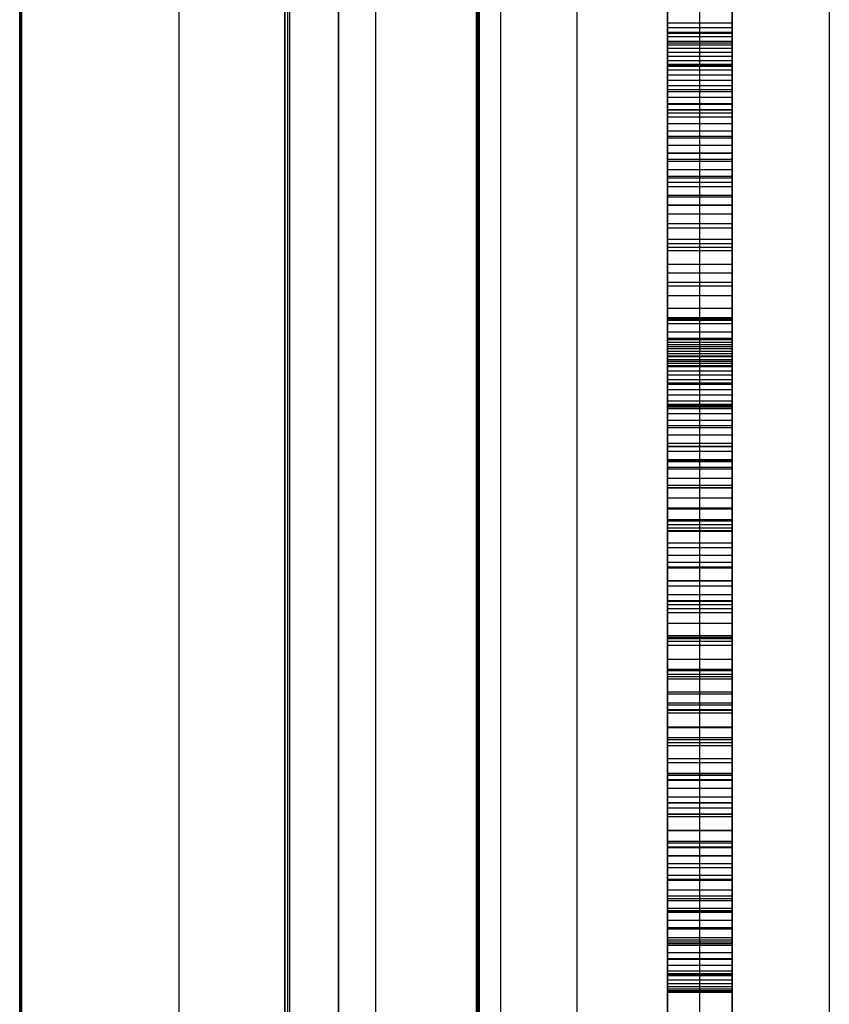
# Model space of a CAD drawing. Header units: millimetres. Extents: x -15 to 7, y 1 to 148.
# Tile 237 of 256: x 4.84 to 7.35, y 80.15 to 83.18. Entities that reach past the tile are written whole.
import ezdxf

# ---------------------------------------------------------------- set-up
doc = ezdxf.new("R2010")
doc.units = ezdxf.units.MM
doc.header["$MEASUREMENT"] = 0
doc.layers.add('Default', color=7, linetype='Continuous', true_color=0x000000)

msp = doc.modelspace()

# ---------------------------------------------------------------- linework, layer by layer
at = {"layer": 'Default', "color": 254, "true_color": 0xcad1ee}
for points in [[(4.845, 135.6283), (4.845, 26.5854)], [(7.045, 107.8518), (7.045, 72.1028)], [(5.945, 72.1316), (5.945, 107.823)], [(4.845, 107.7942), (4.845, 72.1604)], [(6.5659, 8.202), (6.5659, 103.3447)], [(7.345, 103.3447), (7.345, 8.202)], [(6.2552, 10.8888), (6.2552, 101.0968)], [(6.2552, 101.0968), (6.2552, 73.1907)], [(6.2596, 101.0968), (6.2596, 10.8888)], [(6.2596, 101.0968), (6.2596, 73.1776)], [(6.2639, 10.8888), (6.2639, 101.0968)], [(6.2639, 101.0968), (6.2639, 73.1645)], [(6.3296, 101.0968), (6.3296, 10.8888)], [(6.3296, 101.0968), (6.3296, 10.8888)], [(6.3296, 101.0968), (6.3296, 10.8888)], [(5.6639, 100.3968), (5.6639, 11.5888)], [(5.6639, 73.1488), (5.6639, 100.3968)], [(5.6718, 100.3968), (5.6718, 11.5888)], [(5.6718, 100.3968), (5.6718, 73.1567)], [(5.6796, 11.5888), (5.6796, 100.3968)], [(5.6796, 73.1645), (5.6796, 100.3968)], [(5.8296, 100.3968), (5.8296, 11.5888)], [(5.8296, 11.5888), (5.8296, 100.3968)], [(5.8296, 100.3968), (5.8296, 11.5888)], [(5.8296, 100.3968), (5.8296, 11.5888)], [(6.845, 91.1051), (6.845, 77.6904)], [(6.945, 77.6904), (6.945, 91.1051)], [(7.045, 91.1051), (7.045, 77.6904)], [(5.8296, 89.2331), (5.8296, 75.6805)], [(4.845, 75.7149), (4.845, 89.1987)], [(5.3373, 75.6977), (5.3373, 89.2159)], [(6.845, 78.4858), (6.845, 87.8847)], [(6.845, 78.4858), (6.845, 87.8847)], [(7.045, 80.2095), (7.045, 86.1632)], [(7.045, 77.6904), (7.045, 86.0262)], [(6.845, 82.0562), (6.845, 83.9857)], [(6.845, 83.1739), (7.045, 83.1739)], [(6.845, 83.1598), (7.045, 83.1598)], [(6.845, 83.1457), (7.045, 83.1457)], [(6.845, 83.1426), (7.045, 83.1426)], [(7.045, 83.1316), (6.845, 83.1316)], [(6.845, 83.1174), (7.045, 83.1174)], [(7.045, 83.1116), (6.845, 83.1116)], [(7.045, 83.1116), (6.845, 83.1116)], [(6.845, 83.1066), (7.045, 83.1066)], [(6.845, 83.0958), (7.045, 83.0958)], [(6.845, 83.0836), (7.045, 83.0836)], [(6.845, 83.0713), (7.045, 83.0713)], [(6.845, 83.0576), (7.045, 83.0576)], [(7.045, 83.0456), (6.845, 83.0456)], [(7.045, 83.0456), (6.845, 83.0456)], [(6.845, 83.0439), (7.045, 83.0439)], [(7.045, 83.0392), (6.845, 83.0392)], [(7.045, 83.0392), (6.845, 83.0392)], [(6.845, 83.0288), (7.045, 83.0288)], [(6.845, 83.0136), (7.045, 83.0136)], [(6.845, 82.9971), (7.045, 82.9971)], [(6.845, 82.9805), (7.045, 82.9805)], [(7.045, 82.9672), (6.845, 82.9672)], [(7.045, 82.9672), (6.845, 82.9672)], [(6.845, 82.9625), (7.045, 82.9625)], [(6.845, 82.9444), (7.045, 82.9444)], [(6.845, 82.925), (7.045, 82.925)], [(7.045, 82.9219), (6.845, 82.9219)], [(6.845, 82.9071), (7.045, 82.9071)], [(6.845, 82.9071), (7.045, 82.9071)], [(6.845, 82.9055), (7.045, 82.9055)], [(7.045, 82.8952), (6.845, 82.8952)], [(7.045, 82.8952), (6.845, 82.8952)], [(6.845, 82.8847), (7.045, 82.8847)], [(6.845, 82.8638), (7.045, 82.8638)], [(6.845, 82.8415), (7.045, 82.8415)], [(7.045, 82.8237), (6.845, 82.8237)], [(7.045, 82.8237), (6.845, 82.8237)], [(6.845, 82.8193), (7.045, 82.8193)], [(7.045, 82.7956), (6.845, 82.7956)], [(7.045, 82.772), (6.845, 82.772)], [(7.045, 82.772), (6.845, 82.772)], [(6.845, 82.7719), (7.045, 82.7719)], [(7.045, 82.7523), (6.845, 82.7523)], [(7.045, 82.7523), (6.845, 82.7523)], [(7.045, 82.7468), (6.845, 82.7468)], [(6.845, 82.7217), (7.045, 82.7217)], [(6.845, 82.7012), (7.045, 82.7012)], [(7.045, 82.6952), (6.845, 82.6952)], [(7.045, 82.6814), (6.845, 82.6814)], [(7.045, 82.6814), (6.845, 82.6814)], [(6.845, 82.6687), (7.045, 82.6687)], [(7.045, 82.6409), (6.845, 82.6409)], [(6.845, 82.6369), (7.045, 82.6369)], [(6.845, 82.6369), (7.045, 82.6369)], [(6.845, 82.613), (7.045, 82.613)], [(7.045, 82.6106), (6.845, 82.6106)], [(7.045, 82.6106), (6.845, 82.6106)], [(7.045, 82.5838), (6.845, 82.5838)], [(6.845, 82.5545), (7.045, 82.5545)], [(7.045, 82.5406), (6.845, 82.5406)], [(7.045, 82.5406), (6.845, 82.5406)], [(7.045, 82.5053), (6.845, 82.5053)], [(7.045, 82.5053), (6.845, 82.5053)], [(7.045, 82.4919), (6.845, 82.4919)], [(7.045, 82.4809), (6.845, 82.4809)], [(7.045, 82.4705), (6.845, 82.4705)], [(7.045, 82.4705), (6.845, 82.4705)], [(6.845, 82.4293), (7.045, 82.4293)], [(7.045, 82.4014), (6.845, 82.4014)], [(7.045, 82.4014), (6.845, 82.4014)], [(6.845, 82.3736), (7.045, 82.3736)], [(6.845, 82.3736), (7.045, 82.3736)], [(7.045, 82.3612), (6.845, 82.3612)], [(7.045, 82.3322), (6.845, 82.3322)], [(7.045, 82.3322), (6.845, 82.3322)], [(6.845, 82.2932), (7.045, 82.2932)], [(7.045, 82.2641), (6.845, 82.2641)], [(7.045, 82.2641), (6.845, 82.2641)], [(6.845, 82.2607), (7.045, 82.2607)], [(7.045, 82.256), (6.845, 82.256)], [(7.045, 82.256), (6.845, 82.256)], [(7.045, 82.2454), (6.845, 82.2454)], [(7.045, 82.2454), (6.845, 82.2454)], [(7.045, 82.2197), (6.845, 82.2197)], [(6.845, 82.2016), (7.045, 82.2016)], [(6.845, 82.2016), (7.045, 82.2016)], [(6.845, 82.2016), (7.045, 82.2016)], [(6.845, 82.1992), (7.045, 82.1992)], [(6.845, 82.1967), (7.045, 82.1967)], [(7.045, 82.196), (6.845, 82.196)], [(7.045, 82.196), (6.845, 82.196)], [(6.845, 82.1889), (7.045, 82.1889)], [(6.845, 82.1812), (7.045, 82.1812)], [(6.845, 82.1751), (7.045, 82.1751)], [(6.845, 82.169), (7.045, 82.169)], [(6.845, 82.1614), (7.045, 82.1614)], [(6.845, 82.1538), (7.045, 82.1538)], [(6.845, 82.1463), (7.045, 82.1463)], [(6.845, 82.1445), (7.045, 82.1445)], [(6.845, 82.1353), (7.045, 82.1353)], [(7.045, 82.129), (6.845, 82.129)], [(7.045, 82.129), (6.845, 82.129)], [(6.845, 82.1243), (7.045, 82.1243)], [(6.845, 82.1172), (7.045, 82.1172)], [(6.845, 82.1172), (7.045, 82.1172)], [(6.845, 82.1134), (7.045, 82.1134)], [(6.845, 82.1007), (7.045, 82.1007)], [(6.845, 82.088), (7.045, 82.088)], [(6.845, 82.0734), (7.045, 82.0734)], [(7.045, 82.062), (6.845, 82.062)], [(7.045, 82.062), (6.845, 82.062)], [(6.845, 82.0588), (7.045, 82.0588)], [(6.845, 82.0423), (7.045, 82.0423)], [(7.045, 82.0418), (6.845, 82.0418)], [(6.845, 82.0258), (7.045, 82.0258)], [(6.845, 82.0074), (7.045, 82.0074)], [(7.045, 81.9963), (6.845, 81.9963)], [(7.045, 81.9963), (6.845, 81.9963)], [(7.045, 81.9925), (6.845, 81.9925)], [(7.045, 81.9925), (6.845, 81.9925)], [(6.845, 81.9889), (7.045, 81.9889)], [(7.045, 81.9834), (6.845, 81.9834)], [(6.845, 81.9683), (7.045, 81.9683)], [(6.845, 81.9478), (7.045, 81.9478)], [(7.045, 81.9306), (6.845, 81.9306)], [(7.045, 81.9306), (6.845, 81.9306)], [(6.845, 81.9251), (7.045, 81.9251)], [(6.845, 81.9024), (7.045, 81.9024)], [(6.845, 81.8774), (7.045, 81.8774)], [(6.845, 81.8679), (7.045, 81.8679)], [(6.845, 81.8679), (7.045, 81.8679)], [(7.045, 81.8662), (6.845, 81.8662)], [(7.045, 81.8662), (6.845, 81.8662)], [(6.845, 81.8525), (7.045, 81.8525)], [(7.045, 81.8253), (6.845, 81.8253)], [(6.845, 81.8228), (7.045, 81.8228)], [(6.845, 81.8206), (7.045, 81.8206)], [(7.045, 81.8019), (6.845, 81.8019)], [(7.045, 81.8019), (6.845, 81.8019)], [(6.845, 81.7981), (7.045, 81.7981)], [(7.045, 81.7685), (6.845, 81.7685)], [(7.045, 81.7468), (6.845, 81.7468)], [(7.045, 81.7468), (6.845, 81.7468)], [(7.045, 81.7391), (6.845, 81.7391)], [(7.045, 81.7391), (6.845, 81.7391)], [(6.845, 81.7389), (7.045, 81.7389)], [(7.045, 81.7069), (6.845, 81.7069)], [(7.045, 81.6763), (6.845, 81.6763)], [(7.045, 81.6763), (6.845, 81.6763)], [(6.845, 81.6748), (7.045, 81.6748)], [(7.045, 81.6403), (6.845, 81.6403)], [(7.045, 81.6368), (6.845, 81.6368)], [(6.845, 81.6258), (7.045, 81.6258)], [(6.845, 81.6258), (7.045, 81.6258)], [(7.045, 81.6152), (6.845, 81.6152)], [(7.045, 81.6152), (6.845, 81.6152)], [(7.045, 81.6062), (6.845, 81.6062)], [(6.845, 81.6058), (7.045, 81.6058)], [(7.045, 81.5686), (6.845, 81.5686)], [(7.045, 81.554), (6.845, 81.554)], [(7.045, 81.554), (6.845, 81.554)], [(6.845, 81.5315), (7.045, 81.5315)], [(7.045, 81.5084), (6.845, 81.5084)], [(7.045, 81.5084), (6.845, 81.5084)], [(7.045, 81.4947), (6.845, 81.4947)], [(7.045, 81.4947), (6.845, 81.4947)], [(7.045, 81.4917), (6.845, 81.4917)], [(6.845, 81.453), (7.045, 81.453)], [(6.845, 81.4519), (7.045, 81.4519)], [(7.045, 81.4353), (6.845, 81.4353)], [(7.045, 81.4353), (6.845, 81.4353)], [(7.045, 81.4094), (6.845, 81.4094)], [(6.845, 81.391), (7.045, 81.391)], [(6.845, 81.391), (7.045, 81.391)], [(6.845, 81.3896), (7.045, 81.3896)], [(7.045, 81.3778), (6.845, 81.3778)], [(7.045, 81.3778), (6.845, 81.3778)], [(6.845, 81.3669), (7.045, 81.3669)], [(7.045, 81.3534), (6.845, 81.3534)], [(7.045, 81.3203), (6.845, 81.3203)], [(7.045, 81.3203), (6.845, 81.3203)], [(7.045, 81.2824), (6.845, 81.2824)], [(7.045, 81.2774), (6.845, 81.2774)], [(7.045, 81.2774), (6.845, 81.2774)], [(7.045, 81.2733), (6.845, 81.2733)], [(7.045, 81.2648), (6.845, 81.2648)], [(7.045, 81.2648), (6.845, 81.2648)], [(6.845, 81.2538), (7.045, 81.2538)], [(7.045, 81.2094), (6.845, 81.2094)], [(7.045, 81.2094), (6.845, 81.2094)], [(6.845, 81.1797), (7.045, 81.1797)], [(6.845, 81.1752), (7.045, 81.1752)], [(6.845, 81.1638), (7.045, 81.1638)], [(6.845, 81.1638), (7.045, 81.1638)], [(7.045, 81.156), (6.845, 81.156)], [(7.045, 81.156), (6.845, 81.156)], [(7.045, 81.1491), (6.845, 81.1491)], [(7.045, 81.1085), (6.845, 81.1085)], [(7.045, 81.1027), (6.845, 81.1027)], [(7.045, 81.1027), (6.845, 81.1027)], [(7.045, 81.0743), (6.845, 81.0743)], [(7.045, 81.0689), (6.845, 81.0689)], [(7.045, 81.054), (6.845, 81.054)], [(6.845, 81.0531), (7.045, 81.0531)], [(7.045, 81.0517), (6.845, 81.0517)], [(7.045, 81.0517), (6.845, 81.0517)], [(6.845, 81.0444), (7.045, 81.0444)], [(7.045, 81.0006), (6.845, 81.0006)], [(7.045, 81.0006), (6.845, 81.0006)], [(7.045, 80.9987), (6.845, 80.9987)], [(6.845, 80.9689), (7.045, 80.9689)], [(6.845, 80.9626), (7.045, 80.9626)], [(7.045, 80.952), (6.845, 80.952)], [(7.045, 80.952), (6.845, 80.952)], [(6.845, 80.9443), (7.045, 80.9443)], [(6.845, 80.9443), (7.045, 80.9443)], [(7.045, 80.9033), (6.845, 80.9033)], [(7.045, 80.9033), (6.845, 80.9033)], [(7.045, 80.8908), (6.845, 80.8908)], [(7.045, 80.8574), (6.845, 80.8574)], [(6.845, 80.8571), (7.045, 80.8571)], [(7.045, 80.8571), (6.845, 80.8571)], [(7.045, 80.851), (6.845, 80.851)], [(7.045, 80.8384), (6.845, 80.8384)], [(6.845, 80.8374), (7.045, 80.8374)], [(7.045, 80.811), (6.845, 80.811)], [(7.045, 80.811), (6.845, 80.811)], [(7.045, 80.7849), (6.845, 80.7849)], [(6.845, 80.7675), (7.045, 80.7675)], [(7.045, 80.7675), (6.845, 80.7675)], [(6.845, 80.7521), (7.045, 80.7521)], [(6.845, 80.7331), (7.045, 80.7331)], [(6.845, 80.7325), (7.045, 80.7325)], [(6.845, 80.7325), (7.045, 80.7325)], [(7.045, 80.724), (6.845, 80.724)], [(7.045, 80.724), (6.845, 80.724)], [(6.845, 80.6832), (7.045, 80.6832)], [(6.845, 80.6832), (7.045, 80.6832)], [(7.045, 80.681), (6.845, 80.681)], [(7.045, 80.648), (6.845, 80.648)], [(7.045, 80.6425), (6.845, 80.6425)], [(7.045, 80.6425), (6.845, 80.6425)], [(7.045, 80.6306), (6.845, 80.6306)], [(6.845, 80.6295), (7.045, 80.6295)], [(6.845, 80.6046), (7.045, 80.6046)], [(6.845, 80.6046), (7.045, 80.6046)], [(7.045, 80.6023), (6.845, 80.6023)], [(7.045, 80.5791), (6.845, 80.5791)], [(7.045, 80.5668), (6.845, 80.5668)], [(7.045, 80.5668), (6.845, 80.5668)], [(6.845, 80.5439), (7.045, 80.5439)], [(6.845, 80.5319), (7.045, 80.5319)], [(6.845, 80.5319), (7.045, 80.5319)], [(6.845, 80.5286), (7.045, 80.5286)], [(6.845, 80.5286), (7.045, 80.5286)], [(7.045, 80.4971), (6.845, 80.4971)], [(7.045, 80.4971), (6.845, 80.4971)], [(7.045, 80.4792), (6.845, 80.4792)], [(6.845, 80.4714), (7.045, 80.4714)], [(6.845, 80.4654), (7.045, 80.4654)], [(6.845, 80.4654), (7.045, 80.4654)], [(7.045, 80.441), (6.845, 80.441)], [(7.045, 80.4337), (6.845, 80.4337)], [(7.045, 80.4337), (6.845, 80.4337)], [(7.045, 80.4307), (6.845, 80.4307)], [(6.845, 80.4297), (7.045, 80.4297)], [(6.845, 80.4053), (7.045, 80.4053)], [(6.845, 80.4053), (7.045, 80.4053)], [(7.045, 80.3813), (6.845, 80.3813)], [(7.045, 80.3768), (6.845, 80.3768)], [(7.045, 80.3768), (6.845, 80.3768)], [(6.845, 80.3518), (7.045, 80.3518)], [(6.845, 80.3518), (7.045, 80.3518)], [(7.045, 80.3437), (6.845, 80.3437)], [(6.845, 80.3381), (7.045, 80.3381)], [(6.845, 80.3328), (7.045, 80.3328)], [(6.845, 80.3328), (7.045, 80.3328)], [(7.045, 80.3269), (6.845, 80.3269)], [(7.045, 80.3267), (6.845, 80.3267)], [(7.045, 80.3267), (6.845, 80.3267)], [(6.845, 80.3052), (7.045, 80.3052)], [(6.845, 80.3052), (7.045, 80.3052)], [(7.045, 80.2854), (6.845, 80.2854)], [(7.045, 80.2837), (6.845, 80.2837)], [(7.045, 80.2837), (6.845, 80.2837)], [(6.845, 80.2658), (7.045, 80.2658)], [(6.845, 80.2658), (7.045, 80.2658)], [(7.045, 80.2479), (6.845, 80.2479)], [(7.045, 80.2479), (6.845, 80.2479)], [(7.045, 80.2391), (6.845, 80.2391)], [(6.845, 80.238), (7.045, 80.238)], [(6.845, 80.2367), (7.045, 80.2367)], [(6.845, 80.2337), (7.045, 80.2337)], [(6.845, 80.2337), (7.045, 80.2337)], [(7.045, 80.2196), (6.845, 80.2196)], [(7.045, 80.2196), (6.845, 80.2196)], [(6.845, 78.3447), (6.845, 80.2094)], [(6.845, 80.2093), (7.045, 80.2093)], [(6.845, 80.2093), (7.045, 80.2093)], [(7.045, 80.1991), (6.845, 80.1991)], [(7.045, 80.1991), (6.845, 80.1991)], [(6.845, 80.1928), (7.045, 80.1928)], [(6.845, 80.1928), (7.045, 80.1928)], [(7.045, 80.1916), (6.845, 80.1916)], [(7.045, 80.1866), (6.845, 80.1866)], [(7.045, 80.1866), (6.845, 80.1866)], [(6.845, 80.1845), (7.045, 80.1845)], [(6.845, 80.1845), (7.045, 80.1845)], [(7.045, 80.1824), (6.845, 80.1824)], [(6.845, 80.1824), (7.045, 80.1824)]]:
    msp.add_lwpolyline(points, dxfattribs=at)
at = {"layer": 'Default', "color": 7, "true_color": 0xffffff}
for points in [[(4.8503, 61.9758), (4.8503, 108.7321)], [(4.8503, 97.6674), (4.8503, 61.9758)]]:
    msp.add_lwpolyline(points, dxfattribs=at)
at = {"layer": 'Default', "color": 254, "true_color": 0xcad1ee, "extrusion": (1, -2.00948e-16, -7.95227e-16)}
msp.add_lwpolyline([(66.5328, -28.1469), (71.318, -28.8683), (76.0869, -29.7242), (80.8336, -30.7138), (85.5527, -31.8362), (90.2385, -33.0903), (94.8856, -34.4745), (99.4885, -35.9868), (104.042, -37.6253)], dxfattribs=at)
at = {"layer": 'Default', "color": 254, "true_color": 0xcad1ee, "extrusion": (1, -2.57601e-16, -2.0512e-15)}
msp.add_lwpolyline([(66.4919, -28.3937), (71.2722, -29.1142), (76.0362, -29.969), (80.7781, -30.9575), (85.4924, -32.0789), (90.1734, -33.3317), (94.8156, -34.7145), (99.4138, -36.2255), (103.9626, -37.8625)], dxfattribs=at)
at = {"layer": 'Default', "color": 254, "true_color": 0xcad1ee, "extrusion": (1, -4.77144e-17, -1.06334e-18)}
msp.add_lwpolyline([(103.8985, -38.054), (99.2286, -36.3752), (94.5436, -34.841), (89.8499, -33.4502), (85.1537, -32.2017), (80.4607, -31.0937), (75.7769, -30.1244), (71.1078, -29.2916), (66.4588, -28.5928)], dxfattribs=at)
at = {"layer": 'Default', "color": 254, "true_color": 0xcad1ee, "extrusion": (1, 2.56015e-15, 9.0974e-15)}
msp.add_lwpolyline([(103.8345, -38.2455), (99.2933, -36.6109), (94.7028, -35.1021), (90.0682, -33.7214), (85.3949, -32.4705), (80.6885, -31.351), (75.9543, -30.3642), (71.1982, -29.511), (66.4256, -28.7919)], dxfattribs=at)
at = {"layer": 'Default', "color": 254, "true_color": 0xcad1ee, "extrusion": (1, 3.9437e-16, 1.49333e-15)}
msp.add_lwpolyline([(94.2588, -34.2795), (90.7835, -33.2454), (87.3062, -32.2891), (83.8294, -31.4101), (80.3554, -30.6078), (76.8865, -29.8812), (73.425, -29.2295), (69.973, -28.6518), (66.5328, -28.1469)], dxfattribs=at)
at = {"layer": 'Default', "color": 254, "true_color": 0xcad1ee, "extrusion": (1, 0, 0)}
for points in [[(87.8847, -82.1869), (78.4858, -80.9974)], [(78.4858, -78.2222), (87.8847, -79.4117)], [(78.4858, -68.6995), (87.8847, -69.889)], [(78.4858, -80.9974), (87.8847, -82.1869)], [(87.8847, -79.4117), (78.4858, -78.2222)], [(87.8847, -69.889), (78.4858, -68.6995)], [(87.8847, -82.1869), (78.4858, -80.9974)], [(78.4858, -78.2222), (87.8847, -79.4117)], [(78.4858, -68.6995), (87.8847, -69.889)], [(86.0262, -66.1547), (78.4858, -65.1998)], [(78.4858, -62.4247), (86.0262, -63.3787)], [(78.4858, -65.1998), (86.0262, -66.1547)], [(86.0262, -63.3787), (78.4858, -62.4247)], [(86.0262, -66.1547), (78.4858, -65.1998)], [(78.4858, -62.4247), (86.0262, -63.3787)], [(83.1426, -52.8241), (83.583, -53.1816)], [(83.583, -53.1816), (83.1426, -52.8241)], [(83.1426, -52.8241), (83.583, -53.1816)], [(83.2053, -75.8522), (83.1739, -75.7283)], [(83.2053, -75.8522), (83.1739, -75.7283)], [(83.2053, -75.8522), (83.1739, -75.7283)], [(83.184, -92.9291), (82.9071, -92.8887)], [(82.9071, -82.4538), (83.184, -82.4834)], [(83.184, -90.0628), (83.0392, -90.0426)], [(83.0392, -85.3333), (83.184, -85.3497)], [(83.1739, -75.7283), (83.1457, -75.6009)], [(82.9071, -92.8887), (83.184, -92.9291)], [(83.184, -82.4834), (82.9071, -82.4538)], [(83.184, -90.0628), (83.0392, -90.0426)], [(83.0392, -85.3333), (83.184, -85.3497)], [(83.1739, -75.7283), (83.1457, -75.6009)], [(83.184, -92.9291), (82.9071, -92.8887)], [(82.9071, -82.4538), (83.184, -82.4834)], [(83.184, -90.0628), (83.0392, -90.0426)], [(83.0392, -85.3333), (83.184, -85.3497)], [(83.1739, -75.7283), (83.1457, -75.6009)], [(83.1457, -75.6009), (83.1174, -75.5975)], [(82.7012, -52.4707), (83.1426, -52.8241)], [(83.1174, -75.5975), (83.1457, -75.6009)], [(83.1426, -52.8241), (82.7012, -52.4707)], [(83.1457, -75.6009), (83.1174, -75.5975)], [(82.7012, -52.4707), (83.1426, -52.8241)], [(83.1174, -75.5975), (83.0958, -75.6762)], [(83.1174, -75.5975), (83.0958, -75.6762)], [(83.1174, -75.5975), (83.0958, -75.6762)], [(83.0958, -75.6762), (83.0713, -75.75)], [(83.0958, -75.6762), (83.0713, -75.75)], [(83.0958, -75.6762), (83.0713, -75.75)], [(83.0713, -75.75), (83.0439, -75.819)], [(83.0713, -75.75), (83.0439, -75.819)], [(83.0713, -75.75), (83.0439, -75.819)], [(83.0439, -75.819), (83.0136, -75.8834)], [(83.0392, -90.0426), (82.8952, -90.0185)], [(82.8952, -85.321), (83.0392, -85.3333)], [(83.0439, -75.819), (83.0136, -75.8834)], [(83.0392, -90.0426), (82.8952, -90.0185)], [(82.8952, -85.321), (83.0392, -85.3333)], [(83.0439, -75.819), (83.0136, -75.8834)], [(83.0392, -90.0426), (82.8952, -90.0185)], [(82.8952, -85.321), (83.0392, -85.3333)], [(83.0136, -75.8834), (82.9805, -75.9436)], [(83.0136, -75.8834), (82.9805, -75.9436)], [(83.0136, -75.8834), (82.9805, -75.9436)], [(82.9805, -75.9436), (82.9444, -75.9996)], [(82.9805, -75.9436), (82.9444, -75.9996)], [(82.9805, -75.9436), (82.9444, -75.9996)], [(82.9444, -75.9996), (82.9055, -76.0519)], [(82.9444, -75.9996), (82.9055, -76.0519)], [(82.9444, -75.9996), (82.9055, -76.0519)], [(82.9071, -92.8887), (82.6369, -92.8385)], [(82.6369, -82.4357), (82.9071, -82.4538)], [(82.9055, -76.0519), (82.8638, -76.1005)], [(82.6369, -92.8385), (82.9071, -92.8887)], [(82.9071, -82.4538), (82.6369, -82.4357)], [(82.9055, -76.0519), (82.8638, -76.1005)], [(82.9071, -92.8887), (82.6369, -92.8385)], [(82.6369, -82.4357), (82.9071, -82.4538)], [(82.9055, -76.0519), (82.8638, -76.1005)], [(82.8952, -90.0185), (82.7523, -89.9904)], [(82.7523, -85.313), (82.8952, -85.321)], [(82.8952, -90.0185), (82.7523, -89.9904)], [(82.7523, -85.313), (82.8952, -85.321)], [(82.8952, -90.0185), (82.7523, -89.9904)], [(82.7523, -85.313), (82.8952, -85.321)], [(82.8638, -76.1005), (82.8193, -76.1458)], [(82.8638, -76.1005), (82.8193, -76.1458)], [(82.8638, -76.1005), (82.8193, -76.1458)], [(82.8193, -76.1458), (82.7719, -76.188)], [(82.7719, -76.188), (82.8193, -76.1458)], [(82.8193, -76.1458), (82.7719, -76.188)], [(82.7719, -76.188), (82.7217, -76.2273)], [(82.7523, -89.9904), (82.6106, -89.9584)], [(82.6106, -85.3092), (82.7523, -85.313)], [(82.7217, -76.2273), (82.7719, -76.188)], [(82.7523, -89.9904), (82.6106, -89.9584)], [(82.6106, -85.3092), (82.7523, -85.313)], [(82.7719, -76.188), (82.7217, -76.2273)], [(82.7523, -89.9904), (82.6106, -89.9584)], [(82.6106, -85.3092), (82.7523, -85.313)], [(82.7217, -76.2273), (82.6687, -76.264)], [(82.6687, -76.264), (82.7217, -76.2273)], [(82.7217, -76.2273), (82.6687, -76.264)], [(82.2607, -52.1175), (82.7012, -52.4707)], [(82.7012, -52.4707), (82.2607, -52.1175)], [(82.2607, -52.1175), (82.7012, -52.4707)], [(82.6687, -76.264), (82.613, -76.2983)], [(82.613, -76.2983), (82.6687, -76.264)], [(82.6687, -76.264), (82.613, -76.2983)], [(82.6369, -92.8385), (82.3736, -92.7786)], [(82.3736, -82.429), (82.6369, -82.4357)], [(82.3736, -92.7786), (82.6369, -92.8385)], [(82.6369, -82.4357), (82.3736, -82.429)], [(82.6369, -92.8385), (82.3736, -92.7786)], [(82.3736, -82.429), (82.6369, -82.4357)], [(82.613, -76.2983), (82.5545, -76.3304)], [(82.6106, -89.9584), (82.4705, -89.9223)], [(82.4705, -85.3098), (82.6106, -85.3092)], [(82.5545, -76.3304), (82.613, -76.2983)], [(82.6106, -89.9584), (82.4705, -89.9223)], [(82.4705, -85.3098), (82.6106, -85.3092)], [(82.613, -76.2983), (82.5545, -76.3304)], [(82.6106, -89.9584), (82.4705, -89.9223)], [(82.4705, -85.3098), (82.6106, -85.3092)], [(82.5545, -76.3304), (82.4293, -76.3892)], [(82.4293, -76.3892), (82.5545, -76.3304)], [(82.5545, -76.3304), (82.4293, -76.3892)], [(82.4705, -89.9223), (82.3322, -89.8823)], [(82.3322, -85.3149), (82.4705, -85.3098)], [(82.4705, -89.9223), (82.3322, -89.8823)], [(82.3322, -85.3149), (82.4705, -85.3098)], [(82.4705, -89.9223), (82.3322, -89.8823)], [(82.3322, -85.3149), (82.4705, -85.3098)], [(82.4293, -76.3892), (82.2932, -76.4423)], [(82.2932, -76.4423), (82.4293, -76.3892)], [(82.4293, -76.3892), (82.2932, -76.4423)], [(82.3736, -92.7786), (82.1172, -92.709)], [(82.1172, -82.4337), (82.3736, -82.429)], [(82.1172, -92.709), (82.3736, -92.7786)], [(82.3736, -82.429), (82.1172, -82.4337)], [(82.3736, -92.7786), (82.1172, -92.709)], [(82.1172, -82.4337), (82.3736, -82.429)], [(82.3322, -89.8823), (82.196, -89.8382)], [(82.196, -85.3245), (82.3322, -85.3149)], [(82.3322, -89.8823), (82.196, -89.8382)], [(82.196, -85.3245), (82.3322, -85.3149)], [(82.3322, -89.8823), (82.196, -89.8382)], [(82.196, -85.3245), (82.3322, -85.3149)], [(82.2932, -76.4423), (82.1463, -76.4915)], [(82.1463, -76.4915), (82.2932, -76.4423)], [(82.2932, -76.4423), (82.1463, -76.4915)], [(81.8228, -51.7609), (82.2607, -52.1175)], [(82.2607, -52.1175), (81.8228, -51.7609)], [(81.8228, -51.7609), (82.2607, -52.1175)], [(82.1967, -72.7123), (82.2016, -72.5275)], [(82.2016, -72.5275), (82.2016, -71.9457)], [(82.2016, -71.9457), (78.4858, -71.4755)], [(82.1967, -72.7123), (82.2016, -72.5275)], [(82.2016, -72.5275), (82.2016, -71.9457)], [(78.4858, -71.4755), (82.2016, -71.9457)], [(82.2016, -72.5275), (82.2016, -71.9457)], [(82.1967, -72.7123), (82.2016, -72.5275)], [(82.2016, -71.9457), (78.4858, -71.4755)], [(82.1812, -72.8812), (82.1967, -72.7123)], [(82.196, -89.8382), (82.062, -89.79)], [(82.062, -85.3388), (82.196, -85.3245)], [(82.169, -72.9602), (82.1812, -72.8812)], [(82.1538, -73.0356), (82.169, -72.9602)], [(82.1812, -72.8812), (82.1967, -72.7123)], [(82.196, -89.8382), (82.062, -89.79)], [(82.062, -85.3388), (82.196, -85.3245)], [(82.169, -72.9602), (82.1812, -72.8812)], [(82.1538, -73.0356), (82.169, -72.9602)], [(82.1812, -72.8812), (82.1967, -72.7123)], [(82.196, -89.8382), (82.062, -89.79)], [(82.062, -85.3388), (82.196, -85.3245)], [(82.169, -72.9602), (82.1812, -72.8812)], [(82.1538, -73.0356), (82.169, -72.9602)], [(82.1353, -73.1076), (82.1538, -73.0356)], [(82.1463, -76.4915), (81.8206, -76.5861)], [(82.1353, -73.1076), (82.1538, -73.0356)], [(81.8206, -76.5861), (82.1463, -76.4915)], [(82.1353, -73.1076), (82.1538, -73.0356)], [(82.1463, -76.4915), (81.8206, -76.5861)], [(82.1134, -73.1764), (82.1353, -73.1076)], [(82.1172, -92.709), (81.8679, -92.6298)], [(81.8679, -82.4498), (82.1172, -82.4337)], [(82.088, -73.2421), (82.1134, -73.1764)], [(82.1134, -73.1764), (82.1353, -73.1076)], [(81.8679, -92.6298), (82.1172, -92.709)], [(82.1172, -82.4337), (81.8679, -82.4498)], [(82.088, -73.2421), (82.1134, -73.1764)], [(82.1134, -73.1764), (82.1353, -73.1076)], [(82.1172, -92.709), (81.8679, -92.6298)], [(81.8679, -82.4498), (82.1172, -82.4337)], [(82.088, -73.2421), (82.1134, -73.1764)], [(82.0588, -73.3048), (82.088, -73.2421)], [(82.0588, -73.3048), (82.088, -73.2421)], [(82.0588, -73.3048), (82.088, -73.2421)], [(82.062, -89.79), (81.9306, -89.7377)], [(81.9306, -85.3579), (82.062, -85.3388)], [(82.0258, -73.3648), (82.0588, -73.3048)], [(82.062, -89.79), (81.9306, -89.7377)], [(81.9306, -85.3579), (82.062, -85.3388)], [(82.0258, -73.3648), (82.0588, -73.3048)], [(82.062, -89.79), (81.9306, -89.7377)], [(81.9306, -85.3579), (82.062, -85.3388)], [(82.0258, -73.3648), (82.0588, -73.3048)], [(81.9889, -73.422), (82.0258, -73.3648)], [(81.9889, -73.422), (82.0258, -73.3648)], [(81.9889, -73.422), (82.0258, -73.3648)], [(81.9478, -73.4768), (81.9889, -73.422)], [(81.9478, -73.4768), (81.9889, -73.422)], [(81.9478, -73.4768), (81.9889, -73.422)], [(81.9024, -73.5291), (81.9478, -73.4768)], [(81.9306, -89.7377), (81.8019, -89.6812)], [(81.8019, -85.3818), (81.9306, -85.3579)], [(81.9024, -73.5291), (81.9478, -73.4768)], [(81.9306, -89.7377), (81.8019, -89.6812)], [(81.8019, -85.3818), (81.9306, -85.3579)], [(81.9024, -73.5291), (81.9478, -73.4768)], [(81.9306, -89.7377), (81.8019, -89.6812)], [(81.8019, -85.3818), (81.9306, -85.3579)], [(81.8525, -73.5793), (81.9024, -73.5291)], [(81.8525, -73.5793), (81.9024, -73.5291)], [(81.8525, -73.5793), (81.9024, -73.5291)], [(81.8679, -92.6298), (81.6258, -92.5412)], [(81.6258, -82.4772), (81.8679, -82.4498)], [(81.6258, -92.5412), (81.8679, -92.6298)], [(81.8679, -82.4498), (81.6258, -82.4772)], [(81.8679, -92.6298), (81.6258, -92.5412)], [(81.6258, -82.4772), (81.8679, -82.4498)], [(81.7981, -73.6273), (81.8525, -73.5793)], [(81.8525, -73.5793), (81.7981, -73.6273)], [(81.7981, -73.6273), (81.8525, -73.5793)], [(81.3896, -51.3972), (81.8228, -51.7609)], [(81.8206, -76.5861), (81.453, -76.6883)], [(81.8228, -51.7609), (81.3896, -51.3972)], [(81.453, -76.6883), (81.8206, -76.5861)], [(81.3896, -51.3972), (81.8228, -51.7609)], [(81.8206, -76.5861), (81.453, -76.6883)], [(81.8019, -89.6812), (81.6763, -89.6206)], [(81.6763, -85.4107), (81.8019, -85.3818)], [(81.7389, -73.6734), (81.7981, -73.6273)], [(81.8019, -89.6812), (81.6763, -89.6206)], [(81.6763, -85.4107), (81.8019, -85.3818)], [(81.7981, -73.6273), (81.7389, -73.6734)], [(81.8019, -89.6812), (81.6763, -89.6206)], [(81.6763, -85.4107), (81.8019, -85.3818)], [(81.7389, -73.6734), (81.7981, -73.6273)], [(81.6748, -73.7176), (81.7389, -73.6734)], [(81.7389, -73.6734), (81.6748, -73.7176)], [(81.6748, -73.7176), (81.7389, -73.6734)], [(81.6763, -89.6206), (81.554, -89.5557)], [(81.554, -85.4446), (81.6763, -85.4107)], [(81.6058, -73.7602), (81.6748, -73.7176)], [(81.6763, -89.6206), (81.554, -89.5557)], [(81.554, -85.4446), (81.6763, -85.4107)], [(81.6748, -73.7176), (81.6058, -73.7602)], [(81.6763, -89.6206), (81.554, -89.5557)], [(81.554, -85.4446), (81.6763, -85.4107)], [(81.6058, -73.7602), (81.6748, -73.7176)], [(81.6258, -92.5412), (81.391, -92.443)], [(81.391, -82.516), (81.6258, -82.4772)], [(81.391, -92.443), (81.6258, -92.5412)], [(81.6258, -82.4772), (81.391, -82.516)], [(81.6258, -92.5412), (81.391, -92.443)], [(81.391, -82.516), (81.6258, -82.4772)], [(81.5315, -73.8013), (81.6058, -73.7602)], [(81.6058, -73.7602), (81.5315, -73.8013)], [(81.5315, -73.8013), (81.6058, -73.7602)], [(81.554, -89.5557), (81.4353, -89.4866)], [(81.4353, -85.4837), (81.554, -85.4446)], [(81.4519, -73.841), (81.5315, -73.8013)], [(81.554, -89.5557), (81.4353, -89.4866)], [(81.4353, -85.4837), (81.554, -85.4446)], [(81.5315, -73.8013), (81.4519, -73.841)], [(81.554, -89.5557), (81.4353, -89.4866)], [(81.4353, -85.4837), (81.554, -85.4446)], [(81.4519, -73.841), (81.5315, -73.8013)], [(81.453, -76.6883), (81.2538, -76.7472)], [(81.3669, -73.8795), (81.4519, -73.841)], [(81.2538, -76.7472), (81.453, -76.6883)], [(81.4519, -73.841), (81.3669, -73.8795)], [(81.453, -76.6883), (81.2538, -76.7472)], [(81.3669, -73.8795), (81.4519, -73.841)], [(81.4353, -89.4866), (81.3203, -89.4133)], [(81.3203, -85.528), (81.4353, -85.4837)], [(81.4353, -89.4866), (81.3203, -89.4133)], [(81.3203, -85.528), (81.4353, -85.4837)], [(81.4353, -89.4866), (81.3203, -89.4133)], [(81.3203, -85.528), (81.4353, -85.4837)], [(81.391, -92.443), (81.1638, -92.3355)], [(81.1638, -82.566), (81.391, -82.516)], [(81.1752, -51.2116), (81.3896, -51.3972)], [(81.1638, -92.3355), (81.391, -92.443)], [(81.391, -82.516), (81.1638, -82.566)], [(81.3896, -51.3972), (81.1752, -51.2116)], [(81.391, -92.443), (81.1638, -92.3355)], [(81.1638, -82.566), (81.391, -82.516)], [(81.1752, -51.2116), (81.3896, -51.3972)], [(81.1797, -73.9533), (81.3669, -73.8795)], [(81.3669, -73.8795), (81.1797, -73.9533)], [(81.1797, -73.9533), (81.3669, -73.8795)], [(81.3203, -89.4133), (81.2094, -89.3356)], [(81.2094, -85.5776), (81.3203, -85.528)], [(81.3203, -89.4133), (81.2094, -89.3356)], [(81.2094, -85.5776), (81.3203, -85.528)], [(81.3203, -89.4133), (81.2094, -89.3356)], [(81.2094, -85.5776), (81.3203, -85.528)], [(81.2538, -76.7472), (81.0444, -76.8136)], [(81.0444, -76.8136), (81.2538, -76.7472)], [(81.2538, -76.7472), (81.0444, -76.8136)], [(81.2094, -89.3356), (81.1027, -89.2536)], [(81.1027, -85.6326), (81.2094, -85.5776)], [(81.2094, -89.3356), (81.1027, -89.2536)], [(81.1027, -85.6326), (81.2094, -85.5776)], [(81.2094, -89.3356), (81.1027, -89.2536)], [(81.1027, -85.6326), (81.2094, -85.5776)], [(80.9689, -74.0238), (81.1797, -73.9533)], [(80.9626, -51.0228), (81.1752, -51.2116)], [(81.1797, -73.9533), (80.9689, -74.0238)], [(81.1752, -51.2116), (80.9626, -51.0228)], [(80.9689, -74.0238), (81.1797, -73.9533)], [(80.9626, -51.0228), (81.1752, -51.2116)], [(81.1638, -92.3355), (80.9443, -92.2186)], [(81.0531, -82.5953), (81.1638, -82.566)], [(80.9443, -92.2186), (81.1638, -92.3355)], [(81.1638, -82.566), (81.0531, -82.5953)], [(81.1638, -92.3355), (80.9443, -92.2186)], [(81.0531, -82.5953), (81.1638, -82.566)], [(81.1027, -89.2536), (81.0006, -89.1672)], [(81.0006, -85.6932), (81.1027, -85.6326)], [(81.1027, -89.2536), (81.0006, -89.1672)], [(81.0006, -85.6932), (81.1027, -85.6326)], [(81.1027, -89.2536), (81.0006, -89.1672)], [(81.0006, -85.6932), (81.1027, -85.6326)], [(80.9443, -82.6273), (81.0531, -82.5953)], [(81.0444, -76.8136), (78.4858, -77.5029)], [(81.0531, -82.5953), (80.9443, -82.6273)], [(78.4858, -77.5029), (81.0444, -76.8136)], [(80.9443, -82.6273), (81.0531, -82.5953)], [(81.0444, -76.8136), (78.4858, -77.5029)], [(81.0006, -89.1672), (80.9033, -89.0764)], [(80.9033, -85.7593), (81.0006, -85.6932)], [(81.0006, -89.1672), (80.9033, -89.0764)], [(80.9033, -85.7593), (81.0006, -85.6932)], [(81.0006, -89.1672), (80.9033, -89.0764)], [(80.9033, -85.7593), (81.0006, -85.6932)], [(80.7331, -74.0923), (80.9689, -74.0238)], [(80.7521, -50.8303), (80.9626, -51.0228)], [(80.9689, -74.0238), (80.7331, -74.0923)], [(80.9626, -51.0228), (80.7521, -50.8303)], [(80.7331, -74.0923), (80.9689, -74.0238)], [(80.7521, -50.8303), (80.9626, -51.0228)], [(80.9443, -92.2186), (80.7325, -92.0925)], [(80.8374, -82.6622), (80.9443, -82.6273)], [(80.7325, -92.0925), (80.9443, -92.2186)], [(80.9443, -82.6273), (80.8374, -82.6622)], [(80.9443, -92.2186), (80.7325, -92.0925)], [(80.8374, -82.6622), (80.9443, -82.6273)], [(80.9033, -89.0764), (80.811, -88.9813)], [(80.811, -85.8312), (80.9033, -85.7593)], [(80.811, -88.9813), (80.9033, -89.0764)], [(80.811, -85.8312), (80.9033, -85.7593)], [(80.9033, -89.0764), (80.811, -88.9813)], [(80.811, -85.8312), (80.9033, -85.7593)], [(80.7325, -82.6999), (80.8374, -82.6622)], [(80.8374, -82.6622), (80.7325, -82.6999)], [(80.7325, -82.6999), (80.8374, -82.6622)], [(80.811, -88.9813), (80.724, -88.8816)], [(80.724, -85.9088), (80.811, -85.8312)], [(80.724, -88.8816), (80.811, -88.9813)], [(80.724, -85.9088), (80.811, -85.8312)], [(80.811, -88.9813), (80.724, -88.8816)], [(80.724, -85.9088), (80.811, -85.8312)], [(80.5439, -50.6338), (80.7521, -50.8303)], [(80.7521, -50.8303), (80.5439, -50.6338)], [(80.5439, -50.6338), (80.7521, -50.8303)], [(80.4714, -74.1598), (80.7331, -74.0923)], [(80.7325, -92.0925), (80.5286, -91.9571)], [(80.6295, -82.7404), (80.7325, -82.6999)], [(80.724, -88.8816), (80.6425, -88.7775)], [(80.6425, -85.9924), (80.724, -85.9088)], [(80.7331, -74.0923), (80.4714, -74.1598)], [(80.5286, -91.9571), (80.7325, -92.0925)], [(80.7325, -82.6999), (80.6295, -82.7404)], [(80.6425, -88.7775), (80.724, -88.8816)], [(80.724, -85.9088), (80.6425, -85.9924)], [(80.4714, -74.1598), (80.7331, -74.0923)], [(80.7325, -92.0925), (80.5286, -91.9571)], [(80.6295, -82.7404), (80.7325, -82.6999)], [(80.724, -88.8816), (80.6425, -88.7775)], [(80.6425, -85.9924), (80.724, -85.9088)], [(80.6425, -88.7775), (80.5668, -88.6689)], [(80.5668, -86.0819), (80.6425, -85.9924)], [(80.5286, -82.7837), (80.6295, -82.7404)], [(80.5668, -88.6689), (80.6425, -88.7775)], [(80.6425, -85.9924), (80.5668, -86.0819)], [(80.6295, -82.7404), (80.5286, -82.7837)], [(80.6425, -88.7775), (80.5668, -88.6689)], [(80.5668, -86.0819), (80.6425, -85.9924)], [(80.5286, -82.7837), (80.6295, -82.7404)], [(80.5668, -88.6689), (80.4971, -88.5557)], [(80.4971, -86.1775), (80.5668, -86.0819)], [(80.4971, -88.5557), (80.5668, -88.6689)], [(80.5668, -86.0819), (80.4971, -86.1775)], [(80.5668, -88.6689), (80.4971, -88.5557)], [(80.4971, -86.1775), (80.5668, -86.0819)], [(80.3381, -50.4327), (80.5439, -50.6338)], [(80.5286, -91.9571), (80.3328, -91.8125)], [(80.4297, -82.8298), (80.5286, -82.7837)], [(80.5439, -50.6338), (80.3381, -50.4327)], [(80.3328, -91.8125), (80.5286, -91.9571)], [(80.5286, -82.7837), (80.4297, -82.8298)], [(80.3381, -50.4327), (80.5439, -50.6338)], [(80.5286, -91.9571), (80.3328, -91.8125)], [(80.4297, -82.8298), (80.5286, -82.7837)], [(80.4971, -88.5557), (80.4337, -88.4379)], [(80.4337, -86.2793), (80.4971, -86.1775)], [(80.4337, -88.4379), (80.4971, -88.5557)], [(80.4971, -86.1775), (80.4337, -86.2793)], [(80.4971, -88.5557), (80.4337, -88.4379)], [(80.4337, -86.2793), (80.4971, -86.1775)], [(80.1824, -74.2275), (80.4714, -74.1598)], [(80.4714, -74.1598), (80.1824, -74.2275)], [(80.1824, -74.2275), (80.4714, -74.1598)], [(80.4337, -88.4379), (80.3768, -88.3155)], [(80.3768, -86.3874), (80.4337, -86.2793)], [(80.3328, -82.8787), (80.4297, -82.8298)], [(80.3768, -88.3155), (80.4337, -88.4379)], [(80.4337, -86.2793), (80.3768, -86.3874)], [(80.4297, -82.8298), (80.3328, -82.8787)], [(80.4337, -88.4379), (80.3768, -88.3155)], [(80.3768, -86.3874), (80.4337, -86.2793)], [(80.3328, -82.8787), (80.4297, -82.8298)], [(80.3768, -88.3155), (80.3267, -88.1885)], [(80.3267, -86.5018), (80.3768, -86.3874)], [(80.3267, -88.1885), (80.3768, -88.3155)], [(80.3768, -86.3874), (80.3267, -86.5018)], [(80.3768, -88.3155), (80.3267, -88.1885)], [(80.3267, -86.5018), (80.3768, -86.3874)], [(80.1352, -50.2267), (80.3381, -50.4327)], [(80.3328, -91.8125), (80.1453, -91.6589)], [(80.238, -82.9304), (80.3328, -82.8787)], [(80.3267, -88.1885), (80.2837, -88.0568)], [(80.2837, -86.6226), (80.3267, -86.5018)], [(80.1352, -50.2267), (80.3381, -50.4327)], [(80.1453, -91.6589), (80.3328, -91.8125)], [(80.3328, -82.8787), (80.238, -82.9304)], [(80.2837, -88.0568), (80.3267, -88.1885)], [(80.3267, -86.5018), (80.2837, -86.6226)], [(80.1352, -50.2267), (80.3381, -50.4327)], [(80.3328, -91.8125), (80.1453, -91.6589)], [(80.238, -82.9304), (80.3328, -82.8787)], [(80.3267, -88.1885), (80.2837, -88.0568)], [(80.2837, -86.6226), (80.3267, -86.5018)], [(80.2837, -88.0568), (80.2479, -87.9204)], [(80.2479, -86.7501), (80.2837, -86.6226)], [(80.2479, -87.9204), (80.2837, -88.0568)], [(80.2837, -86.6226), (80.2479, -86.7501)], [(80.2837, -88.0568), (80.2479, -87.9204)], [(80.2479, -86.7501), (80.2837, -86.6226)], [(80.2479, -87.9204), (80.2196, -87.7793)], [(80.2196, -86.8842), (80.2479, -86.7501)], [(80.1453, -82.9849), (80.238, -82.9304)], [(80.2196, -87.7793), (80.2479, -87.9204)], [(80.2479, -86.7501), (80.2196, -86.8842)], [(80.238, -82.9304), (80.1453, -82.9849)], [(80.2479, -87.9204), (80.2196, -87.7793)], [(80.2196, -86.8842), (80.2479, -86.7501)], [(80.1453, -82.9849), (80.238, -82.9304)], [(80.2196, -87.7793), (80.1991, -87.6334)], [(80.1991, -87.025), (80.2196, -86.8842)], [(80.1991, -87.6334), (80.1866, -87.4827)], [(80.1866, -87.1727), (80.1991, -87.025)], [(80.1991, -87.6334), (80.2196, -87.7793)], [(80.2196, -86.8842), (80.1991, -87.025)], [(80.1866, -87.4827), (80.1991, -87.6334)], [(80.1991, -87.025), (80.1866, -87.1727)], [(80.2196, -87.7793), (80.1991, -87.6334)], [(80.1991, -87.025), (80.2196, -86.8842)], [(80.1991, -87.6334), (80.1866, -87.4827)], [(80.1866, -87.1727), (80.1991, -87.025)], [(80.1866, -87.4827), (80.1824, -87.3272)], [(80.1824, -87.3272), (80.1866, -87.1727)], [(78.4858, -74.6082), (80.1824, -74.2275)], [(80.1824, -87.3272), (80.1866, -87.4827)], [(80.1866, -87.1727), (80.1824, -87.3272)], [(80.1824, -74.2275), (78.4858, -74.6082)], [(80.1866, -87.4827), (80.1824, -87.3272)], [(80.1824, -87.3272), (80.1866, -87.1727)], [(78.4858, -74.6082), (80.1824, -74.2275)]]:
    msp.add_lwpolyline(points, dxfattribs=at)
at = {"layer": 'Default', "color": 254, "true_color": 0xcad1ee, "extrusion": (0, 1, 0)}
msp.add_lwpolyline([(-4.845, -22.8901), (-5.8296, -22.8557)], dxfattribs=at)

doc.saveas('drawing.dxf')
